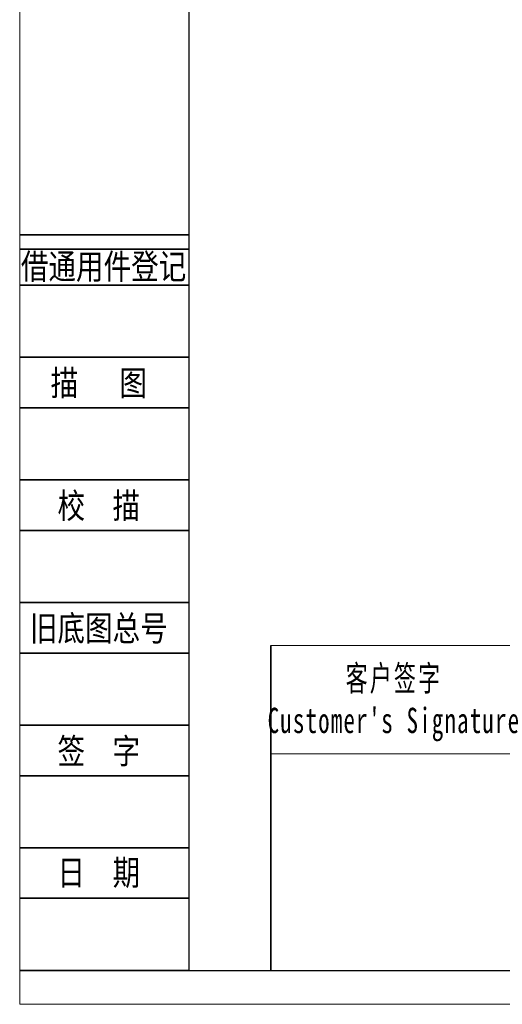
# Model space of a CAD drawing. Header units: millimetres. Extents: x 8145 to 8986, y -564 to 31.
# Tile 1 of 6: x 8145 to 8288, y -564 to -272. Entities that reach past the tile are written whole.
import ezdxf
from ezdxf.enums import TextEntityAlignment as Align

# ---------------------------------------------------------------- set-up
doc = ezdxf.new("R2010")
doc.units = ezdxf.units.MM
for name, color, linetype, lineweight in [('2细线层', 4, 'Continuous', 35), ('6文字层', 3, 'Continuous', 35), ('7标注层', 4, 'Continuous', 35), ('SLD-0', 7, 'Continuous', 18), ('图框_外框线', 7, 'Continuous', 18)]:
    doc.layers.add(name, color=color, linetype=linetype, lineweight=lineweight)
doc.styles.add('宋体', font='txt', dxfattribs={"width": 0.8})
doc.styles.add('标准', font='txt', dxfattribs={"width": 0.667})

msp = doc.modelspace()

# ---------------------------------------------------------------- linework, layer by layer
at = {"layer": '2细线层'}
for p, q in [((8145.01, -335.82), (8194.98, -335.82)), ((8145.01, -340.09), (8194.98, -340.09)), ((8145.01, -350.76), (8194.98, -350.76)), ((8145.01, -372.11), (8194.98, -372.11)), ((8145.01, -387.05), (8194.98, -387.05)), ((8145.01, -408.4), (8194.98, -408.4)), ((8145.01, -423.34), (8194.98, -423.34)), ((8145.01, -444.69), (8194.98, -444.69)), ((8145.01, -459.63), (8194.98, -459.63)), ((8145.01, -480.98), (8194.98, -480.98)), ((8145.01, -495.92), (8194.98, -495.92)), ((8145.01, -517.27), (8194.98, -517.27)), ((8145.01, -532.21), (8194.98, -532.21)), ((8145.01, -553.56), (8194.98, -553.56))]:
    msp.add_line(p, q, dxfattribs=at)
at = {"layer": '7标注层', "color": 0}
msp.add_line((8219.22, -457.4), (8219.22, -553.56), dxfattribs=at)
at = {"layer": '图框_外框线'}
for p, q in [((8219.22, -457.4), (8976.24, -457.4)), ((8219.22, -489.49), (8976.24, -489.49))]:
    msp.add_line(p, q, dxfattribs=at)
at = {"layer": '图框_外框线', "color": 3}
msp.add_lwpolyline([(8144.9, -563.57), (8986.26, -563.57), (8986.26, 31.38), (8144.9, 31.38)], close=True, dxfattribs=at)
at = {"layer": '图框_外框线', "color": 3, "lineweight": 25}
msp.add_lwpolyline([(8194.98, -553.56), (8976.24, -553.56), (8976.24, 21.37), (8194.98, 21.37)], close=True, dxfattribs=at)

# ---------------------------------------------------------------- texts
at = {"layer": '6文字层', "color": 3, "style": '宋体', "width": 0.8}
for s, p in [('借通用件登记', (8169.72, -345.14)), ('描   图', (8168.3, -379.58)), ('校  描', (8168.3, -415.87)), ('旧底图总号', (8168.3, -452.16)), ('签  字', (8168.3, -488.45)), ('日  期', (8168.31, -524.53))]:
    msp.add_text(s, height=7.472, dxfattribs=at).set_placement(p, align=Align.MIDDLE)
at = {"layer": 'SLD-0', "color": 1, "insert": (8255.62, -463.34), "char_height": 7.487, "width": 93.1389, "attachment_point": 2, "style": '标准'}
msp.add_mtext("\\T1.1;客户签字\\PCustomer's Signature", dxfattribs=at)

doc.saveas('drawing.dxf')
